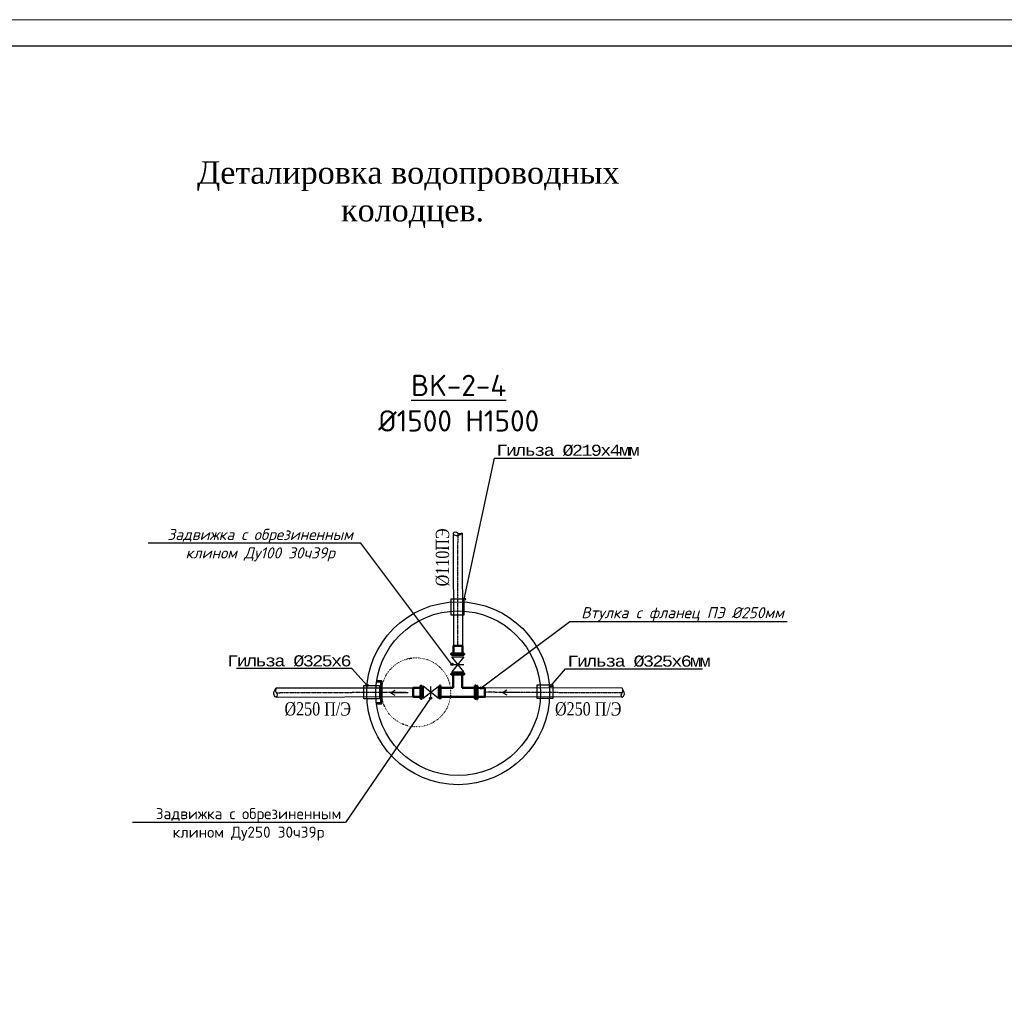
# Model space of a CAD drawing. Header units: millimetres. Extents: x 3960971 to 4113015, y -456608 to 60100.
# Tile 17 of 61: x 4018150 to 4031239, y -314377 to -301413. Entities that reach past the tile are written whole.
import ezdxf
from ezdxf import colors
from ezdxf.entities.mleader import LeaderData, LeaderLine
from ezdxf.math import Vec2, Vec3

# ---------------------------------------------------------------- set-up
doc = ezdxf.new("R2010")
doc.units = ezdxf.units.MM
doc.linetypes.add('CENTER2', pattern=[1.125, 0.75, -0.125, 0.125, -0.125])
doc.linetypes.add('Контура низ откосов  Штриховая 0.1-0.5 - - - - - - -', pattern=[0.6, 0.1, -0.5])
doc.layers.add('В1', color=160, linetype='Continuous', lineweight=25)
doc.layers.add('ЭМ', color=3, linetype='Continuous', lineweight=20)
for name, color, linetype in [('Д-63мм', 7, 'Continuous'), ('Усмон 2024', 7, 'Continuous'), ('Формат', 253, 'Continuous'), ('Элемент модели - Зона', 7, 'Continuous')]:
    doc.layers.add(name, color=color, linetype=linetype)
doc.layers.add('Дарвоза', color=7, linetype='Continuous', true_color=0x0c2de9)
doc.styles.add('RomanS', font='times.ttf')
doc.styles.add('seviyorum', font='times.ttf')
doc.styles.add('ТАНЯ', font='isocpeui.ttf', dxfattribs={"height": 300})

# ---------------------------------------------------------------- blocks, each defined once
blk = doc.blocks.new('*U161')
at = {"layer": 'ЭМ', "color": 0, "lineweight": 20, "ltscale": 0.5}
blk.add_lwpolyline([(0, 0), (594, 0), (594, 420), (0, 420)], close=True, dxfattribs=at)
at = {"layer": 'ЭМ', "color": 0, "lineweight": -2, "ltscale": 0.5}
blk.add_lwpolyline([(20, 5), (589, 5), (589, 415), (20, 415)], close=True, dxfattribs=at)
blk = doc.blocks.new('_NONE')
at = {"color": 0, "linetype": 'ByBlock'}
blk.add_circle((0, 0), 0.25, dxfattribs=at)
blk = doc.blocks.new('DBFXTYNH')
at = {"layer": 'В1', "color": 250, "linetype": 'Continuous', "lineweight": 30, "true_color": 0x183024, "elevation": 20.53, "flags": 128}
for points in [[(211985.17, 4344086.45), (211985.17, 4344083.77)], [(211987.21, 4344086.45), (211987.21, 4344083.77)], [(211989.25, 4344086.45), (211989.25, 4344083.77)]]:
    blk.add_lwpolyline(points, dxfattribs=at)
at = {"layer": 'В1', "color": 250, "linetype": 'Continuous', "lineweight": 30, "true_color": 0x183024, "flags": 128}
blk.add_lwpolyline([(211985.53, 4344086.45), (211985.53, 4344083.77), (211988.9, 4344086.45), (211988.9, 4344083.77)], close=True, dxfattribs=at)
blk = doc.blocks.new('TBHF')
at = {"layer": 'Дарвоза', "color": 0, "lineweight": 30, "flags": 128}
for points in [[(780996.9, 4296399.63), (780996.9, 4296403.64), (780996.34, 4296402.63)], [(780996.9, 4296399.63), (780996.9, 4296403.64), (780997.46, 4296402.62)]]:
    blk.add_lwpolyline(points, dxfattribs=at)

msp = doc.modelspace()

# ---------------------------------------------------------------- linework, layer by layer
at = {"layer": 'Д-63мм', "color": 6, "lineweight": 30}
for p, q in [((4023914.368, -308237.544, -216.822), (4023917.15, -309735.278, 58.458)), ((4024031.227, -308237.544, -216.731), (4024034.995, -309735.494, 58.458))]:
    msp.add_line(p, q, dxfattribs=at)
msp.add_spline([(4024031.227, -308237.544, -216.731), (4023925.135, -308258.554, -216.731), (4023910.731, -308237.589, -217.252), (4023940.914, -308222.756, -216.731), (4023971.64, -308238.035, -216.731), (4024002.864, -308245.167, -216.731), (4024031.227, -308237.544, -216.731)], degree=3, dxfattribs=at)
at = {"layer": 'Усмон 2024', "color": 6, "linetype": 'CENTER2', "lineweight": 30, "ltscale": 5}
msp.add_line((4023972.864, -308237.544, 0.005), (4023970.12, -309735.375, 58.458), dxfattribs=at)
at = {"layer": 'Усмон 2024', "color": 5, "lineweight": 50}
for p, q in [((4023914.664, -310112.79), (4023914.834, -310291.667)), ((4024033.306, -310291.667), (4024032.648, -310113.071)), ((4023732.483, -310291.47), (4023732.483, -310262.505)), ((4023732.483, -310262.505), (4023745.446, -310262.505)), ((4023745.446, -310262.505), (4023745.446, -310438.281)), ((4023746.51, -310291.676), (4023914.834, -310291.667)), ((4024032.656, -310291.47), (4024201.152, -310291.47)), ((4024201.152, -310291.47), (4024201.152, -310262.505)), ((4024201.152, -310262.505), (4024214.115, -310262.505)), ((4024214.115, -310262.505), (4024214.115, -310438.281)), ((4023732.483, -310438.281), (4023732.423, -310409.316)), ((4023915.712, -310409.435), (4023746.45, -310409.521)), ((4023915.712, -310409.521), (4023914.946, -310409.521)), ((4024201.093, -310409.316), (4024034.199, -310409.436)), ((4024201.152, -310438.281), (4024201.093, -310409.316)), ((4024214.115, -310438.281), (4024201.152, -310438.281))]:
    msp.add_line(p, q, dxfattribs=at)
at = {"layer": 'Усмон 2024', "color": 3, "lineweight": 30}
for p, q in [((4021558.374, -310293.23, -1209.626), (4023379.587, -310290.372, 254.795)), ((4026157.905, -310295.44, -1209.626), (4024335.624, -310293.509, 227.079)), ((4021558.178, -310413.5, -1210.149), (4023379.373, -310407.244, 254.879)), ((4026158.101, -310415.71, -1210.149), (4024335.841, -310412.003, 227.151))]:
    msp.add_line(p, q, dxfattribs=at)
at = {"layer": 'Усмон 2024'}
for p, q in [((4023745.446, -310262.505), (4023745.446, -310438.281)), ((4024032.656, -310291.47), (4024201.152, -310291.47)), ((4024214.115, -310262.505), (4024214.115, -310438.281)), ((4023914.946, -310409.521), (4023746.45, -310409.521))]:
    msp.add_line(p, q, dxfattribs=at)
at = {"layer": 'Усмон 2024', "color": 3, "linetype": 'CENTER2', "lineweight": 30, "ltscale": 5}
for p, q in [((4021559.751, -310355.94, -1209.611), (4023285.879, -310347.973, 58.458)), ((4026153.179, -310360.119, -1209.626), (4024335.728, -310350.53, 227.588))]:
    msp.add_line(p, q, dxfattribs=at)
at = {"layer": 'Усмон 2024', "lineweight": 0}
msp.add_line((4024201.152, -310409.316), (4024201.093, -310409.316), dxfattribs=at)
at = {"layer": 'Усмон 2024', "color": 6, "lineweight": 30}
for points, elevation in [([(4024060.898, -309113.214), (4023880.616, -309113.214), (4023880.616, -309322.648), (4024060.898, -309322.648)], -764.217), ([(4022724.918, -310439.532), (4022724.918, -310259.25), (4022934.352, -310259.25), (4022934.352, -310439.532)], 0), ([(4025030.241, -310434.033), (4025030.241, -310253.751), (4025239.675, -310253.751), (4025239.675, -310434.033)], 3371.103)]:
    msp.add_lwpolyline(points, close=True, dxfattribs=dict(at, elevation=elevation))
at = {"layer": 'Усмон 2024', "color": 0, "lineweight": 50, "elevation": 58.458, "flags": 128}
for points in [[(4024034.811, -309834.882), (4024034.995, -309735.494), (4023917.15, -309735.278), (4023916.976, -309834.947)], [(4023478.972, -310291.787), (4023379.585, -310291.603), (4023379.369, -310409.448), (4023479.038, -310409.622)], [(4024236.236, -310293.703), (4024335.624, -310293.518), (4024335.84, -310411.363), (4024236.171, -310411.538)]]:
    msp.add_lwpolyline(points, dxfattribs=at)
at = {"layer": 'Усмон 2024', "color": 1, "lineweight": 50, "flags": 128}
for points in [[(4024060.252, -309835.487), (4024060.071, -309848.448), (4023884.28, -309848.39), (4023884.46, -309835.429), (4024060.252, -309835.487)], [(4024060.364, -309835.487), (4024060.184, -309848.448), (4023884.392, -309848.39), (4023884.573, -309835.429), (4024060.364, -309835.487)]]:
    msp.add_lwpolyline(points, dxfattribs=at)
at = {"layer": 'Усмон 2024', "color": 4, "lineweight": 53, "elevation": 0}
msp.add_lwpolyline([(4022893.385, -310204.958), (4022955.647, -310204.958), (4022955.647, -310499.571), (4022893.385, -310499.571)], dxfattribs=at)
at = {"layer": 'Усмон 2024', "color": 5, "lineweight": 50, "elevation": 0, "flags": 128}
for points in [[(4023884.793, -310099.997), (4023884.974, -310112.959), (4024060.766, -310112.901), (4024060.585, -310099.939), (4023884.793, -310099.997)], [(4023914.664, -310112.79), (4024032.648, -310113.071)], [(4023732.483, -310291.47), (4023732.423, -310409.316)], [(4024201.152, -310291.47), (4024201.093, -310409.316)], [(4023916.199, -310409.802), (4024034.184, -310409.52)]]:
    msp.add_lwpolyline(points, dxfattribs=at)
at = {"layer": 'Усмон 2024', "color": 1, "lineweight": 50, "elevation": 0, "flags": 128}
for points in [[(4023479.019, -310438.695), (4023492.078, -310438.602), (4023491.925, -310262.827), (4023478.963, -310263.002), (4023479.019, -310438.695)], [(4024236.19, -310440.611), (4024223.13, -310440.518), (4024223.284, -310264.742), (4024236.245, -310264.918), (4024236.19, -310440.611)]]:
    msp.add_lwpolyline(points, dxfattribs=at)
at = {"layer": 'Усмон 2024', "elevation": 0}
for points in [[(4023732.483, -310438.281), (4023745.446, -310438.281), (4023745.446, -310262.505), (4023732.483, -310262.505)], [(4024201.152, -310438.281), (4024214.115, -310438.281), (4024214.115, -310262.505), (4024201.152, -310262.505)]]:
    msp.add_lwpolyline(points, close=True, dxfattribs=at)
at = {"layer": 'Усмон 2024'}
for radius in [1215.081, 1093.951]:
    msp.add_circle((4023978.837, -310363.472), radius, dxfattribs=at)
at = {"layer": 'Усмон 2024', "color": 3, "linetype": 'Контура низ откосов  Штриховая 0.1-0.5 - - - - - - -', "lineweight": 30}
msp.add_circle((4023420.572, -310351.504, -1244.963), 458.861, dxfattribs=at)
at = {"layer": 'Усмон 2024', "color": 3, "lineweight": 30, "ltscale": 0.5}
msp.add_spline([(4021558.374, -310293.23, -1209.626), (4021537.364, -310399.322, -1209.626), (4021558.329, -310413.726, -1210.147), (4021573.162, -310383.543, -1209.626), (4021557.882, -310352.817, -1209.626), (4021550.75, -310321.593, -1209.626), (4021558.374, -310293.23, -1209.626)], degree=3, dxfattribs=at)
at = {"layer": 'Усмон 2024', "color": 3, "lineweight": 30}
msp.add_spline([(4026157.905, -310295.44, -1209.626), (4026178.915, -310401.532, -1209.626), (4026157.95, -310415.936, -1210.147), (4026143.117, -310385.753, -1209.626), (4026158.396, -310355.027, -1209.626), (4026165.529, -310323.803, -1209.626), (4026157.905, -310295.44, -1209.626)], degree=3, dxfattribs=at)

# ---------------------------------------------------------------- block references
at = {"layer": 'Усмон 2024', "lineweight": 50, "xscale": -58.92255892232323, "yscale": 58.92255892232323, "zscale": 58.92255892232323}
for p, rotation in [((260001129.408, 11921117.298, -1209.626), 89.94186234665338), ((16254709.365, -256287504.008, -1209.626), 359.9418623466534)]:
    msp.add_blockref('DBFXTYNH', p, dxfattribs=dict(at, rotation=rotation))
at = {"layer": 'Усмон 2024', "color": 0, "lineweight": 30}
for p, xscale, yscale, zscale, rotation in [((257391675.164, -45138308.035, -187.286), 58.92255892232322, 58.92255892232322, 58.92255892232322, 90.26930210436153), ((257273272.357, 45190012.187, -187.286), -58.92255892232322, 58.92255892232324, 58.92255892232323, 89.88279090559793)]:
    msp.add_blockref('TBHF', p, dxfattribs=dict(at, xscale=xscale, yscale=yscale, zscale=zscale, rotation=rotation))
at = {"layer": 'Формат', "color": 0, "lineweight": 25, "xscale": 70.70707070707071, "yscale": 70.70707070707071, "zscale": 70.70707070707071}
msp.add_blockref('*U161', (4002328.473, -331109.724, 38291.9), dxfattribs=at)

# ---------------------------------------------------------------- texts
at = {"layer": 'Усмон 2024', "color": 1, "lineweight": 30, "style": 'RomanS', "width": 0.8}
msp.add_text('%%C110ПЭ', height=176.7677, rotation=89.8537908, dxfattribs=at).set_placement((4023857.253, -308943.283))
at = {"layer": 'Усмон 2024', "color": 3, "lineweight": 30, "style": 'RomanS', "width": 0.8}
for p in [(4021670.676, -310658.482), (4025266.515, -310658.482)]:
    msp.add_text('%%C250 П/Э', height=176.7677, rotation=359.8537909, dxfattribs=at).set_placement(p)
at = {"layer": 'Элемент модели - Зона', "linetype": 'Continuous', "insert": (4023372.91, -303737.87), "char_height": 300, "width": 7000, "attachment_point": 5, "style": 'seviyorum'}
msp.add_mtext('Деталировка водопроводных  колодцев.', dxfattribs=at)

# ---------------------------------------------------------------- leaders
at = {"layer": 'Усмон 2024', "lineweight": -3, "ltscale": 0.5}
ml = msp.add_multileader_mtext('Standard', dxfattribs=at)
ml.set_content('Задвижка с обрезиненным \\Pклином Ду100 30ч39р', color=256, style='ТАНЯ')
ml.set_leader_properties(color=256)
ml.set_arrow_properties(name='NONE')
ml.build(insert=Vec2(0, 0))
ml.multileader.update_dxf_attribs({"text_left_attachment_type": 6, "text_right_attachment_type": 6, "dogleg_length": 0.36, "arrow_head_size": 58.923})
ctx = ml.context
ctx.base_point, ctx.char_height, ctx.arrow_head_size, ctx.landing_gap_size, ctx.plane_origin = Vec3(4020100.178, -308370.877, 58.458), 147.3064, 58.923, 1.178, Vec3(4029259.354, -315773.789, 58.458)
ctx.left_attachment, ctx.right_attachment, ctx.text_align_type = 6, 6, 1
notes = []
notes.append((ctx, [(1, (1, 1, 0), (4022687.459, -308370.877, 58.458), (-1, 0), 92.991, [(0, [(4023896.71, -309979.715, 58.458)], 0, [])])]))
ctx.mtext.insert, ctx.mtext.alignment, ctx.mtext.flow_direction = Vec3(4021347.323, -308179.379, 58.458), 2, 5
ml = msp.add_multileader_mtext('Standard', dxfattribs=at)
ml.set_content('Втулка c фланец ПЭ %%C250мм', color=256, style='ТАНЯ')
ml.set_leader_properties(color=256)
ml.set_arrow_properties(name='NONE')
ml.build(insert=Vec2(0, 0))
ml.multileader.update_dxf_attribs({"text_left_attachment_type": 6, "text_right_attachment_type": 6, "dogleg_length": 0.36, "arrow_head_size": 58.923})
ctx = ml.context
ctx.base_point, ctx.char_height, ctx.arrow_head_size, ctx.landing_gap_size, ctx.plane_origin = Vec3(4025556.258, -309410.715), 147.3064, 58.923, 1.178, Vec3(4024337.561, -302071.276)
ctx.left_attachment, ctx.right_attachment, ctx.text_align_type = 6, 6, 1
notes.append((ctx, [(1, (1, 1, 0), (4025463.267, -309410.715), (1, 0), 92.991, [(0, [(4024285.93, -310293.611)], 0, [])])]))
ctx.mtext.insert, ctx.mtext.alignment, ctx.mtext.flow_direction = Vec3(4026962.148, -309219.216), 2, 5
ml = msp.add_multileader_mtext('Standard', dxfattribs=at)
ml.set_content('{\\fISOCTEUR|b0|i0|c204|p49;\\T0.75;Гильза %%C325х6}', color=256, style='ТАНЯ')
ml.set_leader_properties(color=256)
ml.set_arrow_properties(name='NONE')
ml.build(insert=Vec2(0, 0))
ml.multileader.update_dxf_attribs({"text_left_attachment_type": 6, "text_right_attachment_type": 6, "dogleg_length": 1.578, "arrow_head_size": 58.923})
ctx = ml.context
ctx.base_point, ctx.char_height, ctx.arrow_head_size, ctx.landing_gap_size, ctx.plane_origin, ctx.plane_x_axis, ctx.plane_y_axis = Vec3(4020977.925, -310035.499), 147.3064, 58.923, 1.178, Vec3(4009574.89, -300239.598), Vec3(0.999999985, -0.000175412), Vec3(0.000175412, 0.999999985)
ctx.left_attachment, ctx.right_attachment, ctx.text_align_type = 6, 6, 1
notes.append((ctx, [(0, (1, 1, 0), (4022564.749, -310035.777), (-0.999999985, 0.000175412), 92.991, [(0, [(4022768.234, -310259.25)], 0, [])])]))
ctx.mtext.insert, ctx.mtext.text_direction, ctx.mtext.rotation, ctx.mtext.width, ctx.mtext.alignment, ctx.mtext.flow_direction = Vec3(4021724.873, -309858.862), Vec3(0.999999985, -0.000175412), 6.283009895, 2007.48712, 2, 5
ml = msp.add_multileader_mtext('Standard', dxfattribs=at)
ml.set_content('{\\fISOCTEUR|b0|i0|c204|p49;\\T0.75;Гильза %%C325х6мм}', color=256, style='ТАНЯ')
ml.set_leader_properties(color=256)
ml.set_arrow_properties(name='NONE')
ml.build(insert=Vec2(0, 0))
ml.multileader.update_dxf_attribs({"text_left_attachment_type": 6, "text_right_attachment_type": 6, "dogleg_length": 1.578, "arrow_head_size": 58.923})
ctx = ml.context
ctx.base_point, ctx.char_height, ctx.arrow_head_size, ctx.landing_gap_size, ctx.plane_origin, ctx.plane_x_axis, ctx.plane_y_axis = Vec3(4025500.957, -310039.27), 147.3064, 58.923, 1.178, Vec3(4014438.896, -300328.107), Vec3(0.999999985, -0.000175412), Vec3(0.000175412, 0.999999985)
ctx.left_attachment, ctx.right_attachment, ctx.text_align_type = 6, 6, 1
notes.append((ctx, [(1, (1, 1, 0), (4025407.966, -310039.254), (0.999999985, -0.000175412), 92.991, [(0, [(4025213.388, -310261.411)], 0, [])])]))
ctx.mtext.insert, ctx.mtext.text_direction, ctx.mtext.rotation, ctx.mtext.alignment, ctx.mtext.flow_direction = Vec3(4026373.116, -309862.655), Vec3(0.999999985, -0.000175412), 6.283009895, 2, 5
ml = msp.add_multileader_mtext('Standard', dxfattribs=at)
ml.set_content('{\\fISOCPEUR|b0|i0|c204|p34;Задвижка с обрезиненным \\Pклином Ду250 30ч39р}', color=256, style='ТАНЯ')
ml.set_leader_properties(color=256)
ml.set_arrow_properties(name='NONE')
ml.build(insert=Vec2(0, 0))
ml.multileader.update_dxf_attribs({"text_left_attachment_type": 6, "text_right_attachment_type": 6, "dogleg_length": 0.36, "arrow_head_size": 58.923})
ctx = ml.context
ctx.base_point, ctx.char_height, ctx.arrow_head_size, ctx.landing_gap_size, ctx.plane_origin = Vec3(4019997.683, -312081.333), 147.3064, 58.923, 1.178, Vec3(4028617.098, -316566.148)
ctx.left_attachment, ctx.right_attachment, ctx.text_align_type = 6, 6, 1
notes.append((ctx, [(1, (1, 1, 0), (4022479.394, -312081.333), (-1, 0), 92.991, [(0, [(4023612.191, -310429.232)], 0, [])])]))
ctx.mtext.insert, ctx.mtext.alignment, ctx.mtext.flow_direction = Vec3(4021192.043, -311889.834), 2, 5
for ctx, leaders in notes:
    for number, flags, end, landing, length, lines in leaders:
        leader = LeaderData()
        leader.index, (leader.has_last_leader_line, leader.has_dogleg_vector, leader.attachment_direction) = number, flags
        leader.last_leader_point, leader.dogleg_vector, leader.dogleg_length = Vec3(end), Vec3(landing), length
        for number, points, colour, breaks in lines:
            line = LeaderLine()
            line.index, line.vertices, line.color, line.breaks = number, Vec3.list(points), colors.encode_raw_color(colour), breaks
            leader.lines.append(line)
        ctx.leaders.append(leader)

# ---------------------------------------------------------------- next in the draw order: texts
at = {"layer": 'Усмон 2024', "color": 3, "lineweight": -3, "ltscale": 0.5, "insert": (4023986.672, -306131.234, 1069.588), "char_height": 282.82828, "width": 2983.92535, "attachment_point": 2, "style": 'ТАНЯ', "bg_fill": 2}
msp.add_mtext('{\\fISOCPEUR|b0|i0|c204|p34;\\L\\C5;BK-2-4\\P\\l%%C1500 H1500}', dxfattribs=at)

# ---------------------------------------------------------------- next in the draw order: leaders
at = {"layer": 'Усмон 2024', "lineweight": -3, "ltscale": 0.5}
ml = msp.add_multileader_mtext('Standard', dxfattribs=at)
ml.set_content('{\\fISOCTEUR|b0|i0|c204|p49;\\T0.75;Гильза %%C219х4мм}', color=256, style='ТАНЯ')
ml.set_leader_properties(color=256)
ml.set_arrow_properties(name='NONE')
ml.build(insert=Vec2(0, 0))
ml.multileader.update_dxf_attribs({"text_left_attachment_type": 6, "text_right_attachment_type": 6, "dogleg_length": 1.578, "arrow_head_size": 58.923})
ctx = ml.context
ctx.base_point, ctx.char_height, ctx.arrow_head_size, ctx.landing_gap_size, ctx.plane_origin, ctx.plane_x_axis, ctx.plane_y_axis = Vec3(4024556.816, -307237.35), 147.3064, 58.923, 1.178, Vec3(4013919.033, -297963.582), Vec3(0.999999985, -0.000175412), Vec3(0.000175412, 0.999999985)
ctx.left_attachment, ctx.right_attachment, ctx.text_align_type = 6, 6, 1
notes = []
notes.append((ctx, [(1, (1, 1, 0), (4024463.826, -307237.334), (0.999999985, -0.000175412), 92.991, [(0, [(4024060.898, -309113.214)], 0, [])])]))
ctx.mtext.insert, ctx.mtext.text_direction, ctx.mtext.rotation, ctx.mtext.alignment, ctx.mtext.flow_direction = Vec3(4025428.975, -307060.735), Vec3(0.999999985, -0.000175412), 6.283009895, 2, 5
for ctx, leaders in notes:
    for number, flags, end, landing, length, lines in leaders:
        leader = LeaderData()
        leader.index, (leader.has_last_leader_line, leader.has_dogleg_vector, leader.attachment_direction) = number, flags
        leader.last_leader_point, leader.dogleg_vector, leader.dogleg_length = Vec3(end), Vec3(landing), length
        for number, points, colour, breaks in lines:
            line = LeaderLine()
            line.index, line.vertices, line.color, line.breaks = number, Vec3.list(points), colors.encode_raw_color(colour), breaks
            leader.lines.append(line)
        ctx.leaders.append(leader)

doc.saveas('drawing.dxf')
